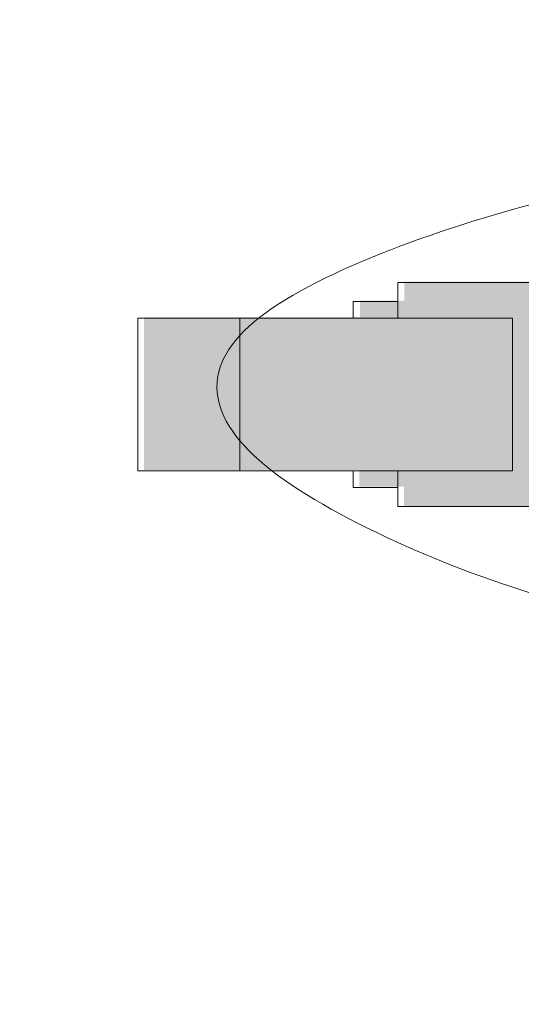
# Model space of a CAD drawing. Header units: inches. Extents: x -548 to 133, y -379 to 381.
# Tile 3 of 7: x -548 to -474, y -106 to 40. Entities that reach past the tile are written whole.
import ezdxf

# ---------------------------------------------------------------- set-up
doc = ezdxf.new("R2010")
doc.units = ezdxf.units.IN
doc.header["$LTSCALE"] = 48
doc.header["$MEASUREMENT"] = 0
doc.layers.add('None', color=7, linetype='Continuous', lineweight=5)

# ---------------------------------------------------------------- blocks, each defined once
blk = doc.blocks.new('Group')
at = {"layer": 'None', "linetype": 'Continuous', "lineweight": 0, "true_color": 0x404040, "transparency": 33554687}
h = blk.add_hatch(color=250, dxfattribs=at)
h.paths.add_polyline_path([(133.4671286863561, -105.4551965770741), (133.4671286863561, 74.07214717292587), (22.05377826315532, 74.07214717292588), (20.23061109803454, 74.03277377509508), (18.5924440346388, 73.71298325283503), (17.13927707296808, 73.11277560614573), (15.87111021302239, 72.23215083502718), (14.78794345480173, 71.07110893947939), (13.88977679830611, 69.62964991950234), (13.17661024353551, 67.90777377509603), (12.64844379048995, 65.9054805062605), (12.44438864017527, 66.30680575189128), (11.95334745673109, 67.26978035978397), (11.1753202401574, 68.79440432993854), (10.11030699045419, 70.88067766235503), (8.758307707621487, 73.52860035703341), (7.119322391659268, 76.73817241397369), (5.193351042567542, 80.50939383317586), (2.980393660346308, 84.84226461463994), (0.553611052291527, 89.57935705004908), (-2.013835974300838, 94.56324343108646), (-4.721947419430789, 99.7939237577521), (-7.570723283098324, 105.271398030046), (-10.56016356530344, 110.9956662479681), (-13.69026826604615, 116.9667284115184), (-16.96103738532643, 123.184584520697), (-20.37247092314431, 129.6492345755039), (-23.88798847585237, 136.2819647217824), (-27.47100963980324, 143.0040611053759), (-31.1215344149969, 149.8155237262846), (-34.83956280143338, 156.7163525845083), (-38.62509479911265, 163.7065476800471), (-42.47813040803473, 170.7861090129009), (-46.39866962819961, 177.9550365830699), (-50.38671245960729, 185.2133303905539), (-54.36909809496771, 192.4035627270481), (-58.27266572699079, 199.3683058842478), (-62.09741535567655, 206.107559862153), (-65.84334698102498, 212.6213246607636), (-69.5104606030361, 218.9096002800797), (-73.09875622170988, 224.9723867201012), (-76.60823383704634, 230.8096839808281), (-80.03889344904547, 236.4214920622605), (-82.05572955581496, 239.6891710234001), (-84.08336495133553, 242.9692090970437), (-86.12179963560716, 246.2616062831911), (-88.17103360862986, 249.5663625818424), (-90.23106687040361, 252.8834779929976), (-92.30189942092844, 256.2129525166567), (-94.38353126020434, 259.5547861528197), (-96.47596238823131, 262.9089789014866), (-98.5717519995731, 266.25517071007), (-100.6634592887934, 269.5730015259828), (-102.7510842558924, 272.8624713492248), (-104.8346269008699, 276.123580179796), (-106.914087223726, 279.3563280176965), (-108.9894652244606, 282.5607148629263), (-111.0607609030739, 285.7367407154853), (-113.1279742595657, 288.8844055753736), (-115.1873848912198, 291.9935294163), (-117.2352723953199, 295.0539322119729), (-119.2716367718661, 298.0656139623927), (-121.2964780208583, 301.028574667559), (-123.3097961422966, 303.9428143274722), (-125.311591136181, 306.808332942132), (-127.3018630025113, 309.6251305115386), (-129.2806117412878, 312.3932070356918), (-131.240396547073, 315.0922024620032), (-133.17377661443, 317.701756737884), (-135.0807519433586, 320.2218698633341), (-136.961322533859, 322.6525418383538), (-138.815488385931, 324.9937726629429), (-140.6432494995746, 327.2455623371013), (-142.44460587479, 329.4079108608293), (-144.219557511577, 331.4808182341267), (-144.8274735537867, 332.1845256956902), (-145.5145982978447, 332.9872717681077), (-146.280931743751, 333.8890564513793), (-147.1264738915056, 334.889879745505), (-148.0512247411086, 335.9897416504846), (-149.0551842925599, 337.1886421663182), (-150.1383525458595, 338.4865812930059), (-151.3007295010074, 339.8835590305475), (-152.5271934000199, 341.3440279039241), (-153.8026224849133, 342.8324404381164), (-155.1270167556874, 344.3487966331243), (-156.5003762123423, 345.893096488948), (-157.922700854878, 347.4653400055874), (-159.3939906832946, 349.0655271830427), (-160.914245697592, 350.6936580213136), (-162.4834658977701, 352.3497325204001), (-164.0940904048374, 354.0159769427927), (-165.7385583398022, 355.6746175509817), (-167.4168697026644, 357.3256543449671), (-169.129024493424, 358.9690873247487), (-170.8750227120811, 360.6049164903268), (-172.6548643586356, 362.2331418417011), (-174.4685494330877, 363.8537633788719), (-176.3160779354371, 365.4667811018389), (-178.1823281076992, 367.0366475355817), (-180.052178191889, 368.5278152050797), (-181.9256281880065, 369.9402841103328), (-183.8026780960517, 371.2740542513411), (-185.6833279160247, 372.5291256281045), (-187.5675776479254, 373.7054982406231), (-189.4554272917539, 374.8031720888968), (-191.3468768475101, 375.8221471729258), (-193.2123717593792, 376.7514875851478), (-195.0224795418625, 377.5801353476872), (-196.7772001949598, 378.3080904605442), (-198.4765337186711, 378.9353529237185), (-200.1204801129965, 379.4619227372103), (-201.7090393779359, 379.8877999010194), (-203.2422115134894, 380.2129844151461), (-204.7199965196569, 380.4374762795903), (-206.1455031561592, 380.5851556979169), (-207.5218401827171, 380.679902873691), (-208.8490075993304, 380.7217178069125), (-210.1270054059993, 380.7106004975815), (-211.3558336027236, 380.6465509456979), (-212.5354921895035, 380.5295691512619), (-213.6659811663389, 380.3596551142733), (-214.7473005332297, 380.1368088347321), (-215.781004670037, 379.8729704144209), (-216.7686479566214, 379.5800799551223), (-217.710230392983, 379.2581374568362), (-218.6057519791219, 378.9071429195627), (-219.4552127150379, 378.5270963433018), (-220.258612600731, 378.1179977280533), (-221.0159516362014, 377.6798470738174), (-221.7272298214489, 377.212644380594), (-222.395555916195, 376.7402698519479), (-223.0240386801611, 376.2866036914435), (-223.6126781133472, 375.8516458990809), (-224.1614742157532, 375.4353964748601), (-224.6704269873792, 375.037855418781), (-225.1395364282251, 374.6590227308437), (-225.568802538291, 374.2988984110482), (-225.9582253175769, 373.9574824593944), (-226.3413406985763, 373.5985303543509), (-226.7515625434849, 373.1857975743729), (-227.1888908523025, 372.7192841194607), (-227.6533256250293, 372.198989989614), (-228.1448668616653, 371.624915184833), (-228.6635145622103, 370.9970597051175), (-229.2092687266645, 370.3154235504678), (-229.7821293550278, 369.5800067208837), (-230.370434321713, 368.7871230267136), (-230.9625215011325, 367.9330862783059), (-231.5583908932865, 367.0178964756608), (-232.1580424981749, 366.0415536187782), (-232.7614763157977, 365.0040577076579), (-233.3686923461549, 363.9054087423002), (-233.9796905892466, 362.745606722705), (-234.5944710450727, 361.5246516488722), (-235.2072026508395, 360.2407004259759), (-235.8120543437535, 358.89190995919), (-236.4090261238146, 357.4782802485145), (-236.9981179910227, 355.9998112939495), (-237.5793299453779, 354.4565030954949), (-238.1526619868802, 352.8483556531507), (-238.7181141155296, 351.175368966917), (-239.2756863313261, 349.4375430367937), (-239.8137165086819, 347.6311916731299), (-240.3205425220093, 345.7526286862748), (-240.7961643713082, 343.8018540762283), (-241.2405820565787, 341.7788678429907), (-241.6537955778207, 339.6836699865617), (-242.0358049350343, 337.5162605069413), (-242.3866101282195, 335.2766394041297), (-242.7062111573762, 332.9648066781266), (-242.7813168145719, 332.3839947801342), (-242.8662567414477, 331.7259325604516), (-242.9610309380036, 330.9906200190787), (-243.0656394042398, 330.1780571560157), (-243.180082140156, 329.2882439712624), (-243.3043591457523, 328.3211804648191), (-243.4384704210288, 327.2768666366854), (-243.5824159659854, 326.1553024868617), (-243.7308878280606, 324.9647998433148), (-243.8785780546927, 323.713670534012), (-244.0254866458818, 322.4019145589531), (-244.1716136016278, 321.0295319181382), (-244.3169589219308, 319.5965226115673), (-244.4615226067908, 318.1028866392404), (-244.6053046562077, 316.5486240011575), (-244.7483050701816, 314.9337346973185), (-244.8878698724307, 313.2623746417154), (-245.0213450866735, 311.5386997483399), (-245.1487307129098, 309.762710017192), (-245.2700267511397, 307.9344054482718), (-245.3852332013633, 306.0537860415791), (-245.4943500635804, 304.120851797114), (-245.5973773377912, 302.1356027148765), (-245.6943150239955, 300.0980387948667), (-245.7798551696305, 298.0164718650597), (-245.8486898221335, 295.8992137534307), (-245.9008189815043, 293.7462644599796), (-245.9362426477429, 291.5576239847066), (-245.9549608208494, 289.3332923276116), (-245.9569735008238, 287.0732694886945), (-245.9422806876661, 284.7775554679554), (-245.9108823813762, 282.4461502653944), (-245.9968809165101, 275.2374914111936), (-248.8315570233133, 275.2374914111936), (-249.0946376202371, 275.2175955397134), (-249.3358854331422, 275.1579079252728), (-249.5553004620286, 275.0584285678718), (-249.7528827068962, 274.9191574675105), (-249.9286321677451, 274.7400946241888), (-250.0825488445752, 274.5212400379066), (-250.2146327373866, 274.2625937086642), (-250.3248838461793, 273.9641556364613), (-253.6868833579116, 252.9028153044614), (-255.9415627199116, 252.0508255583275), (-259.453545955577, 225.6988154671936), (-259.5088844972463, 210.5321488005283), (-258.4695575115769, 192.6441483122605), (-258.4695575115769, 164.9888138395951), (-262.9075457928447, 164.9694860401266), (-262.9075457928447, 160.6234777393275), (-265.2695453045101, 160.6234777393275), (-265.2695453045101, 156.3714839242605), (-323.6615537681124, 156.2768183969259), (-323.6635475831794, 159.1114945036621), (-369.3828672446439, 159.1114945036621), (-369.3828672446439, 156.2768183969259), (-377.7102191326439, 156.2768183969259), (-396.60820904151, 137.3788284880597), (-396.60820904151, 20.21348424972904), (-425.8995501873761, 20.21348424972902), (-425.8995501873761, 17.37881831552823), (-429.6788877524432, 17.37881831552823), (-429.6788877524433, 37.22147985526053), (-437.2382139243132, 37.22147985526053), (-437.2382139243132, 17.37881831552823), (-446.6869037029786, 17.37881831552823), (-446.6869037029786, 30.53481400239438), (-461.8049050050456, 30.53481400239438), (-466.5755348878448, 28.439487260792), (-471.7135557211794, 0.9381444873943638), (-491.2288958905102, 0.9381444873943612), (-491.2288958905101, -1.896521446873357), (-497.7835427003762, -1.896521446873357), (-497.7835427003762, -4.353186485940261), (-529.8368874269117, -4.353186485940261), (-529.8368874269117, -27.02985274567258), (-497.8995501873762, -27.02985274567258), (-497.8995501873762, -29.48718917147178), (-491.28553651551, -29.48718917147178), (-491.28553651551, -32.41652063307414), (-471.703545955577, -32.41652063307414), (-466.5755348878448, -59.91252283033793), (-461.8049050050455, -61.99118697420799), (-446.6869037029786, -61.99118697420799), (-446.7033793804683, -58.89071786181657), (-446.7151477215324, -56.20364463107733), (-446.7222087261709, -53.92996728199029), (-446.7245623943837, -52.06968581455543), (-446.7222087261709, -50.62280022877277), (-446.7151477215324, -49.58931052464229), (-446.7033793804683, -48.969216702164), (-446.6869037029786, -48.76251876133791), (-437.2382139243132, -48.76251876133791), (-437.2382139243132, -68.60519047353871), (-429.6788877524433, -68.60519047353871), (-429.6788877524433, -48.76251876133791), (-425.8995501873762, -48.76251876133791), (-425.8995501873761, -51.5971846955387), (-396.660210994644, -51.5971846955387), (-396.6639087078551, -51.87279943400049), (-396.6836688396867, -52.13064340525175), (-396.7194913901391, -52.37071660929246), (-396.771376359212, -52.59301904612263), (-396.8393237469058, -52.79755071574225), (-396.9233335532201, -52.98431161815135), (-397.0234057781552, -53.15330175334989), (-397.139540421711, -53.3045211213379), (-397.2009444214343, -53.37378687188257), (-397.292154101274, -53.47508349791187), (-397.4131694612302, -53.60841099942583), (-397.563990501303, -53.77376937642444), (-397.744617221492, -53.97115862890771), (-397.9550496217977, -54.20057875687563), (-398.1952877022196, -54.46202976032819), (-398.4653314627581, -54.75551163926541), (-398.7626203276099, -55.07271907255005), (-399.084593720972, -55.40534673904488), (-399.4312516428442, -55.75339463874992), (-399.8025940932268, -56.11686277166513), (-400.1986210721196, -56.49575113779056), (-400.6193325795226, -56.89005973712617), (-401.0647286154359, -57.29978856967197), (-401.5348091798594, -57.72493763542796), (-402.0282939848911, -58.16135427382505), (-402.5439027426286, -58.60488582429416), (-403.081635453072, -59.05553228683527), (-403.6414921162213, -59.51329366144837), (-404.2234727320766, -59.97816994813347), (-404.8275773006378, -60.45016114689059), (-405.4538058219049, -60.9292672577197), (-406.1021582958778, -61.41548828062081), (-406.7700741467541, -61.90051889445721), (-407.4549927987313, -62.3760537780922), (-408.1569142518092, -62.84209293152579), (-408.875838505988, -63.29863635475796), (-409.6117655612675, -63.74568404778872), (-410.3646954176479, -64.18323601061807), (-411.134628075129, -64.61129224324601), (-411.9215635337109, -65.02985274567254), (-412.2380172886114, -65.20405236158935), (-412.5408789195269, -65.39015104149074), (-412.8301484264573, -65.5881487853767), (-413.1058258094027, -65.79804559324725), (-413.367911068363, -66.01984146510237), (-413.6164042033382, -66.25353640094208), (-413.8513052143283, -66.49913040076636), (-414.0726141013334, -66.75662346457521), (-414.2817716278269, -67.02148565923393), (-414.4802185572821, -67.28918705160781), (-414.667954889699, -67.55972764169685), (-414.8449806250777, -67.83310742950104), (-415.0112957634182, -68.10932641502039), (-415.1669003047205, -68.38838459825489), (-415.3117942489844, -68.67028197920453), (-415.4459775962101, -68.95501855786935), (-415.5701707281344, -69.24032936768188), (-415.6850940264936, -69.52394944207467), (-415.7907474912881, -69.80587878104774), (-415.8871311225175, -70.08611738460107), (-415.9742449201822, -70.36466525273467), (-416.0520888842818, -70.64152238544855), (-416.1206630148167, -70.9166887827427), (-416.1799673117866, -71.19016444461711), (-416.231442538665, -71.45741943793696), (-416.2765294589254, -71.71392382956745), (-416.3152280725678, -71.95967761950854), (-416.3475383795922, -72.19468080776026), (-416.3734603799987, -72.41893339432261), (-416.3929940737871, -72.63243537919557), (-416.4061394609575, -72.83518676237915), (-416.41289654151, -73.02718754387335), (-416.4217720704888, -73.71834281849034), (-416.4293963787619, -74.79647783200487), (-416.435769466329, -76.26159258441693), (-416.4408913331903, -78.11368707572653), (-416.4447619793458, -80.35276130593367), (-416.4473814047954, -82.97881527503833), (-416.4487496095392, -85.99184898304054), (-416.4488665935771, -89.39186242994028), (-390.6955706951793, -89.39186242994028), (-390.6955706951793, -137.0145227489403), (-380.1788877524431, -147.5971846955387), (-384.3248838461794, -147.5971846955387), (-384.3248838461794, -154.2111983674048), (-383.3142230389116, -154.2111983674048), (-383.3142230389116, -161.8871830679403), (-383.2699038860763, -162.3329015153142), (-383.2032712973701, -162.7663906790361), (-383.1143252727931, -163.1876505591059), (-383.0030658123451, -163.5966811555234), (-382.8694929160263, -163.9934824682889), (-382.7136065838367, -164.3780544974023), (-382.5354068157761, -164.7503972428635), (-382.3348936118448, -165.1105107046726), (-382.4498272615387, -165.3377646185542), (-382.6163038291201, -165.6505179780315), (-382.834323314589, -166.0487707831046), (-383.1038857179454, -166.5325230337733), (-383.4249910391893, -167.1017747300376), (-383.7976392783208, -167.7565258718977), (-384.2218304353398, -168.4967764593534), (-384.6975645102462, -169.3225264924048), (-380.1942279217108, -171.9225224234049), (-382.5135638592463, -175.4938521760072), (-384.2389056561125, -174.5745203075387), (-389.4015440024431, -183.5171879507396), (-388.1822243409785, -184.2211877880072), (-479.1095518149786, -324.2165084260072), (-479.482991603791, -324.7243965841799), (-479.8066394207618, -325.3103881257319), (-480.0804952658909, -325.9744830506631), (-480.3045591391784, -326.7166813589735), (-480.4788310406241, -327.5369830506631), (-480.6033109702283, -328.4353881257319), (-480.6779989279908, -329.4118965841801), (-480.7028949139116, -330.4665084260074), (-480.7028949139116, -347.1831832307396), (-496.2615700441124, -373.8951786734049), (-494.6588682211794, -374.8985152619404), (-496.2615700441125, -377.6745162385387), (-494.6248919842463, -378.6198694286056), (-480.7028949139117, -354.5058557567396), (-480.6822243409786, -361.1711796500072), (-480.6691857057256, -362.3561625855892), (-480.5270628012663, -363.4817697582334), (-480.2558556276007, -364.5480011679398), (-479.855564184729, -365.5548568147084), (-479.326188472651, -366.5023366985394), (-478.6677284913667, -367.3904408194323), (-477.8801842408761, -368.2191691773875), (-476.9635557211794, -368.9885217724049), (-475.9682675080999, -369.6758774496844), (-474.9453952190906, -370.2589405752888), (-473.8949388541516, -370.7377111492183), (-472.8168984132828, -371.1121891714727), (-471.7112738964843, -371.382374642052), (-470.578065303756, -371.5482675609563), (-469.417272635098, -371.6098679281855), (-468.22889589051, -371.5671757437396), (-12.0415586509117, -371.5671757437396), (-10.93793367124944, -371.5859370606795), (-9.85405865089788, -371.4868865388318), (-8.78993358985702, -371.2700241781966), (-7.74555848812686, -370.9353499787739), (-6.7209333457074, -370.4828639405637), (-5.716058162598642, -369.9125660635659), (-4.730932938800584, -369.2244563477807), (-3.765557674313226, -368.418534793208), (-2.881640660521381, -367.5085482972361), (-2.140890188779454, -366.5079385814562), (-1.543306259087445, -365.4167056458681), (-1.088888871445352, -364.234849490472), (-0.7776380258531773, -362.9623701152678), (-0.6095537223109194, -361.5992675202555), (-0.5846359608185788, -360.145541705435), (-0.7028847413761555, -358.6011926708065), (-0.7028847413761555, -354.5058557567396), (13.21978371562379, -378.6198694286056), (14.85578021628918, -377.6745162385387), (13.25310891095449, -374.8985152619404), (14.88711159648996, -373.9478316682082), (-0.7028847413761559, -347.063839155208), (-0.7028847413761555, -329.2418583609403), (-0.7048230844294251, -328.640000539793), (-0.7556362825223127, -328.0424348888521), (-0.8553243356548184, -327.4491614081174), (-1.003887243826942, -326.8601800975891), (-1.201325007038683, -326.2754909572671), (-1.447637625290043, -325.6950939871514), (-1.74282509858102, -325.1189891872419), (-2.086887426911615, -324.5471765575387), (-3.833335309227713, -321.8562716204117), (-8.335679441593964, -314.9225542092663), (-15.59391982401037, -303.7460243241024), (-25.60805645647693, -288.3266819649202), (-38.37808933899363, -268.6645271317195), (-53.9040184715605, -244.7595598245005), (-72.1858438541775, -216.6117800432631), (-93.22356548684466, -184.2211877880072), (-92.003554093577, -183.5171879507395), (-97.20022971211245, -174.6438562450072), (-98.89155458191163, -175.4938521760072), (-101.2115619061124, -171.9225224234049), (-96.70822531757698, -169.3225264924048), (-99.10422141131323, -165.0445113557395), (-98.86672312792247, -164.7185661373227), (-98.66089128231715, -164.357724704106), (-98.48672587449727, -163.9619870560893), (-98.3442269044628, -163.5313531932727), (-98.23339437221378, -163.0658231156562), (-98.1542282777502, -162.5653968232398), (-98.10672862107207, -162.0300743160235), (-98.09089540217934, -161.4598555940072), (-98.09089540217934, -154.2111983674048), (-97.080885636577, -154.2111983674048), (-97.080885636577, -147.679846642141), (-101.1842181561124, -147.6798466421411), (-90.71021913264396, -137.0145227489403), (-90.71021913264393, -89.39186242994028), (-64.95689271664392, -89.39186242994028), (-64.97222271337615, -72.92584883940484), (-64.97825486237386, -71.81229769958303), (-65.14334939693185, -70.73430907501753), (-65.4675063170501, -69.69188296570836), (-65.95072562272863, -68.6850193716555), (-66.59300731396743, -67.71371829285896), (-67.39435139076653, -66.77797972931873), (-68.35475785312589, -65.87780368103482), (-69.47422670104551, -65.01319014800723), (-69.91905068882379, -64.70202684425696), (-70.3542745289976, -64.40366304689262), (-70.77989822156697, -64.11809875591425), (-71.19592176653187, -63.84533397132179), (-71.60234516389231, -63.58536869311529), (-71.99916841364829, -63.33820292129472), (-72.38639151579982, -63.10383665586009), (-72.7640144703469, -62.8822698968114), (-73.13837578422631, -62.66382035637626), (-73.51581396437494, -62.43880574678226), (-73.89632901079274, -62.2072260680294), (-74.27992092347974, -61.9690813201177), (-74.66658970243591, -61.72437150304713), (-75.0563353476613, -61.47309661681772), (-75.44915785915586, -61.21525666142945), (-75.84505723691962, -60.95085163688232), (-76.24720273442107, -60.67504039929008), (-76.65876360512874, -60.38298180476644), (-77.07973984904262, -60.07467585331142), (-77.51013146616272, -59.75012254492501), (-77.94993845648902, -59.4093218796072), (-78.39916082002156, -59.052273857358), (-78.8577985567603, -58.67897847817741), (-79.32585166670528, -58.28943574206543), (-79.80965865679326, -57.87396336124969), (-80.31555803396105, -57.42287904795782), (-80.84354979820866, -56.93618280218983), (-81.39363394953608, -56.41387462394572), (-81.96581048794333, -55.85595451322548), (-82.56007941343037, -55.26242247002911), (-83.17644072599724, -54.63327849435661), (-83.81489442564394, -53.96852258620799), (-83.84581311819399, -53.92864908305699), (-83.87819398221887, -53.88665384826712), (-83.91203701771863, -53.84253688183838), (-83.94734222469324, -53.79629818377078), (-83.98410960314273, -53.74793775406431), (-84.02233915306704, -53.69745559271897), (-84.06203087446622, -53.64485169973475), (-84.10318476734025, -53.59012607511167), (-84.14484252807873, -53.53322272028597), (-84.18604585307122, -53.47408563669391), (-84.22679474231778, -53.4127148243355), (-84.26708919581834, -53.34911028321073), (-84.30692921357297, -53.2832720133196), (-84.34631479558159, -53.21520001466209), (-84.38524594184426, -53.14489428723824), (-84.42372265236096, -53.07235483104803), (-84.4612657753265, -52.99755364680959), (-84.49739615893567, -52.92046273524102), (-84.53211380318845, -52.84108209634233), (-84.56541870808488, -52.75941173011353), (-84.5973108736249, -52.67545163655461), (-84.62779029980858, -52.58920181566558), (-84.65685698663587, -52.50066226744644), (-84.68451093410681, -52.40983299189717), (-84.70979383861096, -52.31665799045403), (-84.73174739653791, -52.22108126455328), (-84.75037160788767, -52.12310281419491), (-84.76566647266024, -52.02272263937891), (-84.77763199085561, -51.91994074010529), (-84.78626816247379, -51.81475711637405), (-84.79157498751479, -51.70717176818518), (-84.79355246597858, -51.5971846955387), (-47.94689312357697, -51.5971846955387), (-47.94689312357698, -48.76251876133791), (-34.71822491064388, -48.76251876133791), (-34.71822491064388, -44.03851973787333), (-23.79688905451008, -44.03851973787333), (-23.79688905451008, -37.4238550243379), (12.52244688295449, -37.4238550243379), (12.52244688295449, -96.00585575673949), (12.56933141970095, -97.01705189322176), (12.70165373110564, -97.97797794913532), (12.91941381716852, -98.88863392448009), (13.22261167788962, -99.74901981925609), (13.61124731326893, -100.5591356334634), (14.08532072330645, -101.3189813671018), (14.64483190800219, -102.0285570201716), (15.28978086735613, -102.6878625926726), (15.54648121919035, -102.9193659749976), (15.80095727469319, -103.1383779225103), (16.05320903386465, -103.3448984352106), (16.30323649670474, -103.5389275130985), (16.55103966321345, -103.7204651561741), (16.79661853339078, -103.8895113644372), (17.03997310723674, -104.0460661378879), (17.28110338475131, -104.1901294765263), (17.52016237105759, -104.3237260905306), (17.75730307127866, -104.4488806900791), (17.99252548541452, -104.5655932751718), (18.22582961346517, -104.6738638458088), (18.4572154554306, -104.77369240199), (18.68668301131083, -104.8650789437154), (18.91423228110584, -104.948023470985), (19.13986326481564, -105.0225259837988), (19.36365246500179, -105.0895988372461), (19.58567638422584, -105.1502543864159), (19.80593502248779, -105.2044926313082), (20.02442837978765, -105.2523135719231), (20.24115645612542, -105.2937172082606), (20.45611925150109, -105.3287035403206), (20.66931676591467, -105.3572725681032), (20.88074899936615, -105.3794242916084), (21.09056895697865, -105.3971834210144), (21.2989296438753, -105.4125746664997), (21.50583106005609, -105.4255980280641), (21.71127320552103, -105.4362535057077), (21.91525608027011, -105.4445410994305), (22.11777968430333, -105.4504608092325), (22.31884401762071, -105.4540126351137), (22.51844908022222, -105.4551965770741)])
h.paths.add_polyline_path([(-13.84437923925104, 91.12695076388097), (-13.03889081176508, 89.49011757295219), (-11.55308959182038, 86.51995104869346), (-9.386975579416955, 82.21645119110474), (-6.540548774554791, 76.57961800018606), (-3.013809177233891, 69.6094514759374), (1.193243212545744, 61.3059516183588), (6.080608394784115, 51.66911842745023), (11.64828636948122, 40.69895190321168), (11.64828636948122, 5.919614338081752), (-24.63171240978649, 5.919614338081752), (-24.63171240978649, 12.45028450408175), (-35.59238542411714, 12.45028450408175), (-35.59238542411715, 17.25761686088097), (-48.82105363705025, 17.25761686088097), (-48.82105363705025, 20.09228279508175), (-85.67104956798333, 20.09228279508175), (-85.67104956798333, 137.2576270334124), (-104.5690598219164, 156.1556169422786), (-119.6870611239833, 156.1556169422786), (-119.6870611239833, 179.399615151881), (-148.0337204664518, 179.399615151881), (-148.0337204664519, 156.2502824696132), (-217.0097133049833, 156.2502824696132), (-217.0097133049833, 160.5022762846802), (-219.343046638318, 160.5022762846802), (-219.343046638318, 164.8482845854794), (-223.0603724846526, 164.8482845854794), (-223.0603724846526, 192.6469499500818), (-222.0210454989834, 210.410947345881), (-222.0763840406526, 225.5776140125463), (-225.5023890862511, 251.9296241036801), (-227.843046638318, 252.7816138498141), (-231.2050461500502, 273.8429541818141), (-231.2951073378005, 274.1314428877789), (-231.4076269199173, 274.3822442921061), (-231.5426048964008, 274.5953583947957), (-231.700041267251, 274.7707851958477), (-231.8799360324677, 274.9085246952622), (-232.0822891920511, 275.0085768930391), (-232.3071007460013, 275.0709417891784), (-232.554370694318, 275.0956193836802), (-232.6498968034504, 275.0977379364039), (-232.7425969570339, 275.0997181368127), (-232.8324711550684, 275.1015599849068), (-232.9195193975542, 275.1032634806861), (-233.003741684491, 275.1048286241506), (-233.0851380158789, 275.1062554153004), (-233.1637083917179, 275.1075438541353), (-233.239452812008, 275.1086939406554), (-233.3140946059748, 275.1097336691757), (-233.3893571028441, 275.110691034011), (-233.4652403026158, 275.1115660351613), (-233.5417442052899, 275.1123586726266), (-233.6188688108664, 275.1130689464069), (-233.6966141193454, 275.1136968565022), (-233.7749801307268, 275.1142424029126), (-233.8539668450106, 275.1147055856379), (-233.9344359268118, 275.1151004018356), (-234.0172490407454, 275.1154408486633), (-234.1024061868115, 275.1157269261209), (-234.18990736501, 275.1159586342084), (-234.279752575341, 275.1161359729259), (-234.3719418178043, 275.1162589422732), (-234.4664750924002, 275.1163275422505), (-234.5633523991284, 275.1163417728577), (-234.6642970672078, 275.1163296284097), (-234.7710324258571, 275.1163191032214), (-234.8835584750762, 275.116310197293), (-235.0018752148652, 275.1163029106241), (-235.125982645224, 275.1162972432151), (-235.2558807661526, 275.1162931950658), (-235.3915695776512, 275.1162907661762), (-235.5330490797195, 275.1162899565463), (-235.5330490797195, 282.3249488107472), (-235.496536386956, 285.7573752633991), (-235.4236702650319, 289.3996558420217), (-235.3144507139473, 293.2517905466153), (-235.1688777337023, 297.3137793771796), (-234.9869513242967, 301.5856223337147), (-234.7686714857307, 306.0673194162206), (-234.5140382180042, 310.7588706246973), (-234.2230515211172, 315.6602759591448), (-234.0964874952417, 317.5335285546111), (-233.9485459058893, 319.3985370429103), (-233.7792267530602, 321.2553014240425), (-233.5885300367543, 323.1038216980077), (-233.3764557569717, 324.9440978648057), (-233.1430039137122, 326.7761299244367), (-232.8881745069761, 328.5999178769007), (-232.611967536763, 330.4154617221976), (-232.3161980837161, 332.2124919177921), (-232.0026812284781, 333.9807389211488), (-231.6714169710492, 335.7202027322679), (-231.3224053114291, 337.4308833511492), (-230.955646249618, 339.1127807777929), (-230.5711397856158, 340.7658950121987), (-230.1688859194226, 342.3902260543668), (-229.7488846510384, 343.9857739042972), (-229.3120435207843, 345.5474037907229), (-228.8592700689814, 347.0699809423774), (-228.3905642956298, 348.5535053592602), (-227.9059262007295, 349.9979770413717), (-227.4053557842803, 351.4033959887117), (-226.8888530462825, 352.7697622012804), (-226.3564179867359, 354.0970756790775), (-225.8080506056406, 355.3853364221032), (-225.2455659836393, 356.6242748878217), (-224.6707792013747, 357.8036215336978), (-224.0836902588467, 358.923376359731), (-223.4842991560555, 359.9835393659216), (-222.8726058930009, 360.9841105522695), (-222.2486104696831, 361.9250899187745), (-221.6123128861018, 362.806477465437), (-220.9637131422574, 363.6282731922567), (-220.3061884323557, 364.3901937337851), (-219.6431159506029, 365.0919557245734), (-218.9744956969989, 365.7335591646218), (-218.3003276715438, 366.3150040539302), (-217.6206118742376, 366.8362903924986), (-216.9353483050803, 367.2974181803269), (-216.2445369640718, 367.6983874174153), (-215.5481778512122, 368.0391981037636), (-214.8490580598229, 368.3308378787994), (-214.1499646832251, 368.5842943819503), (-213.4508977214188, 368.7995676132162), (-212.7518571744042, 368.9766575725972), (-212.0528430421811, 369.1155642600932), (-211.3538553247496, 369.2162876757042), (-210.6548940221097, 369.2788278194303), (-209.9559591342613, 369.3031846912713), (-209.2584442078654, 369.2948521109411), (-208.5637427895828, 369.2593238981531), (-207.8718548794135, 369.1966000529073), (-207.1827804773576, 369.1066805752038), (-206.4965195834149, 368.9895654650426), (-205.8130721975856, 368.8452547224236), (-205.1324383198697, 368.6737483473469), (-204.454617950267, 368.4750463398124), (-203.7823981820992, 368.2601363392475), (-203.1185661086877, 368.0400059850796), (-202.4631217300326, 367.8146552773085), (-201.8160650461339, 367.5840842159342), (-201.1773960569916, 367.3482928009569), (-200.5471147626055, 367.1072810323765), (-199.9252211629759, 366.8610489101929), (-199.3117152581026, 366.6095964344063), (-198.676104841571, 366.3290305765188), (-197.9878977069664, 365.9954583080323), (-197.2470938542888, 365.6088796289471), (-196.4536932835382, 365.169294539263), (-195.6076959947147, 364.6767030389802), (-194.7091019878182, 364.1311051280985), (-193.7579112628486, 363.532500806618), (-192.7541238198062, 362.8808900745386), (-191.705335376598, 362.1746192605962), (-190.6191416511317, 361.4120346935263), (-189.495542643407, 360.5931363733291), (-188.3345383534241, 359.7179243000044), (-187.1361287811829, 358.7863984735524), (-185.9003139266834, 357.798558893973), (-184.6270937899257, 356.7544055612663), (-183.3164683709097, 355.653938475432), (-181.9722355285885, 354.4963308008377), (-180.598193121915, 353.2807557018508), (-179.1943411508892, 352.0072131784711), (-177.7606796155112, 350.6757032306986), (-176.2972085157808, 349.2862258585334), (-174.8039278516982, 347.8387810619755), (-173.2808376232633, 346.3333688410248), (-171.7279378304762, 344.7699891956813), (-170.1528241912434, 343.1469884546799), (-168.5630924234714, 341.462712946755), (-166.9587425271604, 339.7171626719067), (-165.3397745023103, 337.910337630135), (-163.7061883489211, 336.0422378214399), (-162.0579840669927, 334.1128632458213), (-160.3951616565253, 332.1222139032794), (-158.7177211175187, 330.0702897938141), (-158.2412913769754, 329.4819977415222), (-157.6358775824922, 328.7357487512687), (-156.9014797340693, 327.8315428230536), (-156.0380978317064, 326.7693799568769), (-155.0457318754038, 325.5492601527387), (-153.9243818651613, 324.171183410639), (-152.6740478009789, 322.6351497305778), (-151.2947296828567, 320.9411591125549), (-149.8030453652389, 319.0895708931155), (-148.2156127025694, 317.0807444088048), (-146.5324316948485, 314.9146796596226), (-144.753502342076, 312.591376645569), (-142.8788246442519, 310.1108353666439), (-140.9083986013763, 307.4730558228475), (-138.8422242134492, 304.6780380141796), (-136.6803014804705, 301.7257819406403), (-134.430939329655, 298.6164672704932), (-132.1024466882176, 295.3502736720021), (-129.6948235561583, 291.9272011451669), (-127.2080699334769, 288.3472496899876), (-124.6421858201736, 284.6104193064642), (-121.9971712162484, 280.7167099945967), (-119.2730261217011, 276.6661217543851), (-116.4697505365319, 272.4586545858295), (-113.6039623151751, 268.0946678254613), (-110.6922793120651, 263.574520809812), (-107.7347015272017, 258.8982135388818), (-104.7312289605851, 254.0657460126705), (-101.6818616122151, 249.0771182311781), (-98.58659948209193, 243.9323301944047), (-95.44544257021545, 238.6313819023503), (-92.25839087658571, 233.1742733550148), (-91.5578311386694, 231.9669855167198), (-90.63615223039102, 230.3801218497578), (-89.49335415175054, 228.4136823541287), (-88.12943690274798, 226.0676670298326), (-86.54440048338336, 223.3420758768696), (-84.73824489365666, 220.2369088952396), (-82.71097013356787, 216.7521660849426), (-80.462576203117, 212.8878474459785), (-78.06295764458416, 208.7544419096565), (-75.58200900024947, 204.4624384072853), (-73.0197302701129, 200.011836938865), (-70.37612145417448, 195.4026375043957), (-67.6511825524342, 190.6348401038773), (-64.84491356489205, 185.7084447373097), (-61.95731449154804, 180.6234514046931), (-58.98838533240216, 175.3798601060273), (-55.9730733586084, 170.0329153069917), (-52.94632584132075, 164.6378614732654), (-49.90814278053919, 159.1946986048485), (-46.85852417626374, 153.7034267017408), (-43.79747002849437, 148.1640457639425), (-40.72498033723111, 142.5765557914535), (-37.64105510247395, 136.9409567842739), (-34.54569432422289, 131.2572487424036), (-31.50879254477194, 125.6359205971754), (-28.60024430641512, 120.1874612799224), (-25.82004960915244, 114.9118707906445), (-23.1682084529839, 109.8091491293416), (-20.64472083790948, 104.8792962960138), (-18.2495867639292, 100.1223122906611), (-15.98280623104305, 95.53819711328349)])
at = {"layer": 'None', "color": 7, "linetype": 'Continuous', "lineweight": 5, "transparency": 33554687}
for p, q in [((-458.1466456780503, 0.8172787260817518), (-492.161985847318, 0.8172787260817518)), ((-492.161985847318, -2.017387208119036), (-498.7773422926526, -2.017387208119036)), ((-530.7139878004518, -27.1513898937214), (-530.7139878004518, -4.474052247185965)), ((-515.5953354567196, -4.474052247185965), (-530.7139878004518, -4.474052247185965)), ((-515.5953354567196, -27.1513898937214), (-515.5953354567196, -4.474052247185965)), ((-475.1553126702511, -4.474052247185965), (-515.5953354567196, -4.474052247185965)), ((-475.1553126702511, -15.81271598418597), (-475.1553126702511, -4.474052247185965)), ((-475.1553126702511, -27.1513898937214), (-475.1553126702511, -15.81271598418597)), ((-515.5953354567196, -27.1513898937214), (-530.7139878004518, -27.1513898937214)), ((-475.1553126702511, -27.1513898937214), (-515.5953354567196, -27.1513898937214)), ((-498.7773422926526, -29.6080549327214), (-492.161985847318, -29.6080549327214)), ((-492.161985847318, -32.44272086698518), (-458.1466456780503, -32.44272086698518))]:
    blk.add_line(p, q, dxfattribs=at)
at = {"layer": 'None', "color": 7, "linetype": 'Continuous', "lineweight": 5, "transparency": 33554687, "flags": 128}
for points in [[(-492.161985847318, -4.474052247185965), (-492.161985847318, -2.206718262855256), (-492.161985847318, -0.5260542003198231), (-492.161985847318, 0.4966101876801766), (-492.161985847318, 0.8172787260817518)], [(-498.7773422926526, -4.474052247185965), (-498.7773422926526, -3.38338452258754), (-498.7773422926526, -2.363385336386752), (-498.7773422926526, -2.017387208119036)], [(-498.7773422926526, -29.6080549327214), (-498.7773422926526, -29.26205680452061), (-498.7773422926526, -28.24205761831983), (-498.7773422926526, -27.1513898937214)], [(-492.161985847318, -32.44272086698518), (-492.161985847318, -32.12205232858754), (-492.161985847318, -31.10004915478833), (-492.161985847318, -29.41805249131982), (-492.161985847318, -27.1513898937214)]]:
    blk.add_lwpolyline(points, dxfattribs=at)
at = {"layer": 'None', "color": 7, "linetype": 'Continuous', "lineweight": 5, "transparency": 33554687}
blk.add_open_spline([(133.4671286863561, -105.4551965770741), (133.4671286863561, -15.69152470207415), (133.4671286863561, 74.07214717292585), (77.76045347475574, 74.07214717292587), (22.05377826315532, 74.07214717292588), (14.39110939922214, 74.47548783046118), (12.64844379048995, 65.9054805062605), (12.40619525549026, 66.38748276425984), (-6.445407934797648, 103.29704646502), (-34.29953391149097, 156.0014226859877), (-66.47389100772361, 214.42523809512), (-80.03889344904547, 236.4214920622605), (-88.08463929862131, 249.4674896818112), (-104.8672854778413, 276.3504681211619), (-121.38866304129, 301.4183430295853), (-137.1725604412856, 323.3680710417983), (-144.219557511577, 331.4808182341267), (-146.492804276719, 334.0975708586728), (-156.1086547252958, 345.6695472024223), (-168.8582770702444, 359.0299178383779), (-183.7738788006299, 371.9036443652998), (-191.3468768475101, 375.8221471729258), (-198.9196307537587, 379.7408941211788), (-210.5203622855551, 381.1340584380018), (-218.9742387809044, 379.1395592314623), (-224.4802208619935, 375.2857295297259), (-225.9582253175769, 373.9574824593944), (-227.4364739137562, 372.629235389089), (-232.1277847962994, 366.5307780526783), (-237.0611572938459, 356.518525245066), (-241.4902153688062, 342.3565608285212), (-242.7062111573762, 332.9648066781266), (-242.9869652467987, 330.7960597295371), (-244.1778666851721, 321.5145452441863), (-245.318743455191, 308.3529241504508), (-246.0698865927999, 291.8431534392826), (-245.9108823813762, 282.4461502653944), (-245.9538816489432, 278.8418208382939), (-245.9968809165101, 275.2374914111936), (-247.4142189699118, 275.2374914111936), (-249.927544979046, 275.2374914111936), (-250.3248838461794, 273.9641556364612), (-252.0058836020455, 263.4334854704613), (-253.6868833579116, 252.9028153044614), (-254.8142230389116, 252.4768204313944), (-255.9415627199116, 252.0508255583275), (-257.6975543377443, 238.8748205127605), (-259.453545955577, 225.6988154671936), (-259.4812152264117, 218.1154821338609), (-259.5088844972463, 210.5321488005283), (-258.9892210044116, 201.5881485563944), (-258.4695575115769, 192.6441483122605), (-258.4695575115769, 178.8164810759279), (-258.4695575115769, 164.9888138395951), (-260.6885516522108, 164.9791499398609), (-262.9075457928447, 164.9694860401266), (-262.9075457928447, 162.7964818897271), (-262.9075457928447, 160.6234777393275), (-264.0885455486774, 160.6234777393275), (-265.2695453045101, 160.6234777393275), (-265.2695453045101, 158.497480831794), (-265.2695453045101, 156.3714839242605), (-294.4655495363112, 156.3241511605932), (-323.6615537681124, 156.2768183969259), (-323.6625506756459, 157.694156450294), (-323.6635475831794, 159.1114945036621), (-346.5232074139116, 159.1114945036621), (-369.3828672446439, 159.1114945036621), (-369.3828672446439, 157.694156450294), (-369.3828672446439, 156.2768183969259), (-373.5465431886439, 156.2768183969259), (-377.7102191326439, 156.2768183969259), (-387.1592140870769, 146.8278234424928), (-396.60820904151, 137.3788284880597), (-396.60820904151, 78.79615636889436), (-396.60820904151, 20.21348424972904), (-411.253879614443, 20.21348424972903), (-425.8995501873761, 20.21348424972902), (-425.8995501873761, 18.79615128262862), (-425.8995501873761, 17.37881831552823), (-427.7892189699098, 17.37881831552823), (-429.6788877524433, 17.37881831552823), (-429.6788877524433, 27.30014908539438), (-429.6788877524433, 37.22147985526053), (-433.4585508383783, 37.22147985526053), (-437.2382139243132, 37.22147985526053), (-437.2382139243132, 27.30014908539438), (-437.2382139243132, 17.37881831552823), (-441.9625588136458, 17.37881831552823), (-446.6869037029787, 17.37881831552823), (-446.6869037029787, 23.9568161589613), (-446.6869037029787, 30.53481400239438), (-454.2459043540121, 30.53481400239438), (-461.8049050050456, 30.53481400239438), (-464.1902199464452, 29.4871506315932), (-466.5755348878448, 28.439487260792), (-469.1445453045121, 14.68881587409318), (-471.7135557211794, 0.9381444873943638), (-481.4712258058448, 0.9381444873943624), (-491.2288958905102, 0.9381444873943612), (-491.2288958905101, -0.479188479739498), (-491.2288958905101, -1.896521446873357), (-494.5062192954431, -1.896521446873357), (-497.7835427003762, -1.896521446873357), (-497.7835427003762, -3.124853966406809), (-497.7835427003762, -4.353186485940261), (-513.8102150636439, -4.353186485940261), (-529.8368874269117, -4.353186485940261), (-529.8368874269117, -15.69151961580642), (-529.8368874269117, -27.02985274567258), (-513.8682188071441, -27.02985274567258), (-497.8995501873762, -27.02985274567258), (-497.8995501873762, -28.25852095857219), (-497.8995501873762, -29.48718917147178), (-494.5925433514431, -29.48718917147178), (-491.28553651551, -29.48718917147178), (-491.28553651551, -30.95185490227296), (-491.28553651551, -32.41652063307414), (-481.4945412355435, -32.41652063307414), (-471.703545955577, -32.41652063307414), (-469.1395404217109, -46.16452173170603), (-466.5755348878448, -59.91252283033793), (-464.1902199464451, -60.95185490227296), (-461.8049050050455, -61.99118697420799), (-454.2459043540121, -61.99118697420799), (-446.6869037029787, -61.99118697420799), (-446.7622210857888, -48.76251876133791), (-441.9625588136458, -48.76251876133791), (-437.2382139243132, -48.76251876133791), (-437.2382139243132, -58.68385461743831), (-437.2382139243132, -68.60519047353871), (-433.4585508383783, -68.60519047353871), (-429.6788877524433, -68.60519047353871), (-429.6788877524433, -58.68385461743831), (-429.6788877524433, -48.76251876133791), (-427.7892189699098, -48.76251876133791), (-425.8995501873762, -48.76251876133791), (-425.8995501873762, -50.1798517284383), (-425.8995501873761, -51.5971846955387), (-411.2798805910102, -51.5971846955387), (-396.660210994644, -51.5971846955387), (-396.6428770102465, -52.73518518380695), (-397.139540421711, -53.3045211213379), (-397.3255450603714, -53.51752237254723), (-399.6051178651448, -55.99350090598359), (-403.4645004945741, -59.45637436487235), (-408.7398160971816, -63.37460219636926), (-411.9215635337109, -65.02985274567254), (-413.2145628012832, -65.70285308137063), (-414.9306654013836, -67.8103938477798), (-415.9612897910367, -70.09964326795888), (-416.3986448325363, -72.28068562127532), (-416.4509010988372, -75.01784916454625), (-416.448866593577, -89.39186242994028), (-403.5722186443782, -89.39186242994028), (-390.6955706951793, -89.39186242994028), (-390.6955706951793, -113.2031925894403), (-390.6955706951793, -137.0145227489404), (-385.4372292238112, -142.3058537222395), (-380.1788877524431, -147.5971846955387), (-382.2518857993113, -147.5971846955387), (-384.3248838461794, -147.5971846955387), (-384.3248838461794, -150.9041915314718), (-384.3248838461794, -154.2111983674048), (-383.8195534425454, -154.2111983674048), (-383.3142230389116, -154.2111983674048), (-383.3142230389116, -158.0491907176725), (-383.3142230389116, -161.8871830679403), (-383.181573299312, -163.6945154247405), (-382.3348936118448, -165.1105107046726), (-382.6915423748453, -165.8485274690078), (-384.6975645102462, -169.3225264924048), (-382.4458962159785, -170.6225244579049), (-380.1942279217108, -171.9225224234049), (-381.3538958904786, -173.7081872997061), (-382.5135638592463, -175.4938521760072), (-383.3762347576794, -175.034186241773), (-384.2389056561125, -174.5745203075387), (-386.8202248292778, -179.0458541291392), (-389.4015440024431, -183.5171879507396), (-388.7918841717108, -183.8691878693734), (-388.1822243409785, -184.2211877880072), (-433.6458880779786, -254.2188481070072), (-479.1095518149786, -324.2165084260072), (-480.7028949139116, -326.0918542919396), (-480.7028949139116, -338.8248458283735), (-480.7028949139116, -347.1831832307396), (-488.482232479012, -360.5391809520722), (-496.2615700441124, -373.8951786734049), (-495.4602191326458, -374.3968469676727), (-494.6588682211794, -374.8985152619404), (-495.4602191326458, -376.2865157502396), (-496.2615700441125, -377.6745162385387), (-495.4432310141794, -378.1471928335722), (-494.6248919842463, -378.6198694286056), (-487.663893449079, -366.5628625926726), (-480.7028949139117, -354.5058557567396), (-480.6925596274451, -357.8385177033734), (-480.6822243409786, -361.1711796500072), (-480.888238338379, -366.0298629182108), (-476.9635557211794, -368.9885217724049), (-473.0375710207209, -371.9465295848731), (-468.22889589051, -371.5671757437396), (-240.1352272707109, -371.5671757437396), (-12.0415586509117, -371.5671757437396), (-7.587558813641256, -371.877844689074), (-3.765557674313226, -368.418534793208), (0.05644346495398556, -364.9598352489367), (-0.7028847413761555, -358.6011926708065), (-0.7028847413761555, -356.5535242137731), (-0.7028847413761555, -354.5058557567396), (6.258449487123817, -366.5628625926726), (13.21978371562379, -378.6198694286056), (14.03778196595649, -378.1471928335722), (14.85578021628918, -377.6745162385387), (14.05444456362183, -376.2865157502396), (13.25310891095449, -374.8985152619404), (14.07011025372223, -374.4231734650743), (14.88711159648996, -373.9478316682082), (7.092113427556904, -360.5058354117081), (-0.7028847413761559, -347.063839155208), (-0.7028847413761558, -338.1528487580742), (-0.7028847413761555, -329.2418583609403), (-0.6128884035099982, -326.8258427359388), (-2.086887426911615, -324.5471765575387), (-3.5608864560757, -322.2691817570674), (-93.22356548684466, -184.2211877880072), (-92.61355979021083, -183.8691878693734), (-92.003554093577, -183.5171879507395), (-94.60189190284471, -179.0805220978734), (-97.20022971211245, -174.6438562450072), (-98.04589214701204, -175.0688542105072), (-98.89155458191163, -175.4938521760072), (-100.051558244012, -173.7081872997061), (-101.2115619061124, -171.9225224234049), (-98.95989361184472, -170.6225244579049), (-96.70822531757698, -169.3225264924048), (-97.9062233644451, -167.1835189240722), (-99.10422141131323, -165.0445113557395), (-98.09089540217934, -163.8105229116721), (-98.09089540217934, -157.835526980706), (-98.09089540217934, -154.2111983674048), (-97.58589051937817, -154.2111983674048), (-97.080885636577, -154.2111983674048), (-97.080885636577, -150.945522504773), (-97.080885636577, -147.679846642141), (-99.1325518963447, -147.679846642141), (-101.1842181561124, -147.6798466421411), (-95.94721864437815, -142.3471846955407), (-90.71021913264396, -137.0145227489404), (-90.71021913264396, -113.2031925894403), (-90.71021913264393, -89.39186242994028), (-77.83355592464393, -89.39186242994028), (-64.95689271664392, -89.39186242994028), (-64.96455771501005, -81.15885563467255), (-64.97222271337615, -72.92584883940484), (-64.6782265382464, -68.40051924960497), (-69.47422670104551, -65.01319014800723), (-71.27272294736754, -63.74293792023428), (-74.25530599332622, -62.02160187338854), (-77.434808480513, -59.88010140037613), (-81.21689485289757, -56.69877008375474), (-83.81489442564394, -53.96852258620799), (-83.93564485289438, -53.81327203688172), (-84.2707246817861, -53.3669801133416), (-84.57672062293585, -52.77772954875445), (-84.79230124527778, -52.04193643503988), (-84.79355246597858, -51.5971846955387), (-66.37022279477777, -51.5971846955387), (-47.94689312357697, -51.5971846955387), (-47.94689312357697, -50.1798517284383), (-47.94689312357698, -48.76251876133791), (-41.33255901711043, -48.76251876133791), (-34.71822491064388, -48.76251876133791), (-34.71822491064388, -46.40051924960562), (-34.71822491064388, -44.03851973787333), (-29.25755698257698, -44.03851973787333), (-23.79688905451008, -44.03851973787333), (-23.79688905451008, -40.73118738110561), (-23.79688905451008, -37.4238550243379), (-5.637221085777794, -37.4238550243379), (12.52244688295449, -37.4238550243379), (12.52244688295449, -66.71485539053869), (12.52244688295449, -96.00585575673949), (12.53910948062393, -100.1511804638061), (15.28978086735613, -102.6878625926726), (16.32103086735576, -103.6388589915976), (18.24117590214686, -104.741399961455), (20.03855062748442, -105.3036520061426), (21.72294737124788, -105.4551965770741), (77.9927888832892, -105.4551965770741), (133.4671286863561, -105.4551965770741)], degree=2, knots=[0, 0, 0, 0.5116947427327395, 0.5116947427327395, 0.829248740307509, 0.829248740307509, 0.8729899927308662, 0.8729899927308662, 0.8756881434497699, 0.8783862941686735, 0.8810844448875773, 0.883782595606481, 0.883782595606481, 0.8853828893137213, 0.8869831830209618, 0.8885834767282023, 0.8901837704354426, 0.8901837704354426, 0.89069996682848, 0.8912161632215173, 0.8917323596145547, 0.892248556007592, 0.892248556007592, 0.8927647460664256, 0.8932809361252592, 0.8937971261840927, 0.8943133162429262, 0.8943133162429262, 0.8948295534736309, 0.8953457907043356, 0.8958620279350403, 0.896378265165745, 0.896378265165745, 0.8964974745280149, 0.8966166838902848, 0.8967358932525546, 0.8968551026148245, 0.8968551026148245, 0.8969008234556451, 0.8969008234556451, 0.896918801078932, 0.8969327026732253, 0.8969327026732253, 0.8970438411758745, 0.8970438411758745, 0.897056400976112, 0.897056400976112, 0.8971949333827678, 0.8971949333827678, 0.8972739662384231, 0.8972739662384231, 0.8973673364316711, 0.8973673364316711, 0.8975114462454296, 0.8975114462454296, 0.8975345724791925, 0.8975345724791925, 0.897557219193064, 0.897557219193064, 0.8975695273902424, 0.8975695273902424, 0.8975916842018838, 0.8975916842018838, 0.8978959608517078, 0.8978959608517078, 0.8979107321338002, 0.8979107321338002, 0.8981489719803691, 0.8981489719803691, 0.8981637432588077, 0.8981637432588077, 0.8982071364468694, 0.8982071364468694, 0.8983464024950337, 0.8983464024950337, 0.8989569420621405, 0.8989569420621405, 0.8991095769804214, 0.8991095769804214, 0.8991243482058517, 0.8991243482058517, 0.8991440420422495, 0.8991440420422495, 0.8992474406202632, 0.8992474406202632, 0.899286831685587, 0.899286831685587, 0.8993902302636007, 0.8993902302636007, 0.8994394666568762, 0.8994394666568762, 0.8995080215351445, 0.8995080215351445, 0.8995868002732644, 0.8995868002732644, 0.899613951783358, 0.899613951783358, 0.8997597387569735, 0.8997597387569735, 0.8998614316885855, 0.8998614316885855, 0.899876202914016, 0.899876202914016, 0.8999103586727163, 0.8999103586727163, 0.8999231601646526, 0.8999231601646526, 0.9000901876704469, 0.9000901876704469, 0.9002083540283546, 0.9002083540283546, 0.9003747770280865, 0.9003747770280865, 0.9003875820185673, 0.9003875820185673, 0.900422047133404, 0.900422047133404, 0.9004373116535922, 0.9004373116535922, 0.9005393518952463, 0.9005393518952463, 0.9006851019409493, 0.9006851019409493, 0.9007122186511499, 0.9007122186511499, 0.9007909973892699, 0.9007909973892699, 0.9009288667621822, 0.9095768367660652, 0.9095768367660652, 0.9277379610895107, 0.9277379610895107, 0.934656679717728, 0.934656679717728, 0.9528178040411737, 0.9528178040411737, 0.9562768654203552, 0.9562768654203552, 0.9588713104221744, 0.9588713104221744, 0.9856327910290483, 0.9856327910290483, 0.9877161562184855, 0.9877161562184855, 0.9884959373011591, 0.9892757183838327, 0.9900554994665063, 0.99083528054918, 0.99083528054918, 0.9911522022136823, 0.9914691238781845, 0.9917860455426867, 0.9921029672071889, 0.9929480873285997, 0.9929480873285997, 0.9937051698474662, 0.9937051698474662, 0.9951051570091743, 0.9951051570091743, 0.9955437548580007, 0.9955437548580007, 0.9956656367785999, 0.9956656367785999, 0.9958600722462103, 0.9958600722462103, 0.9958897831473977, 0.9958897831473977, 0.9961154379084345, 0.9961154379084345, 0.9962219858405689, 0.9962219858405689, 0.9962749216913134, 0.9962749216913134, 0.9963092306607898, 0.9963092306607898, 0.9963373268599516, 0.9963373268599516, 0.9963502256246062, 0.9963502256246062, 0.9964183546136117, 0.9964183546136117, 0.9964276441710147, 0.9964276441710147, 0.9975290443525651, 0.9975290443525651, 0.9975615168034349, 0.9976235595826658, 0.9976235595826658, 0.99773829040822, 0.99773829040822, 0.9977453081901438, 0.9977453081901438, 0.9977572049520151, 0.9977572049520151, 0.9977642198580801, 0.9977642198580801, 0.9978675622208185, 0.9978675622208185, 0.997892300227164, 0.997892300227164, 0.9979283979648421, 0.9979283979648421, 0.997964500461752, 0.997964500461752, 0.9996716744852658, 0.9996716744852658, 0.9997050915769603, 0.9997050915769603, 0.9997385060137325, 0.9997385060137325, 0.999749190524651, 0.999749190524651, 0.9998218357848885, 0.9998218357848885, 0.9998267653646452, 0.9998267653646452, 0.9998351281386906, 0.9998351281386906, 0.9998400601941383, 0.9998400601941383, 0.9999211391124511, 0.9999211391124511, 0.9999676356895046, 0.9999676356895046, 0.9999802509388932, 0.9999802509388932, 0.9999928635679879, 0.9999928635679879, 0.9999929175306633, 0.9999929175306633, 0.9999933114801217, 0.9999933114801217, 0.9999933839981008, 0.9999933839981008, 0.9999935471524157, 0.9999935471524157, 0.99999374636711, 0.99999374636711, 0.9999939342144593, 0.9999939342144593, 0.9999940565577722, 0.9999942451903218, 0.9999942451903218, 0.9999942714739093, 0.9999942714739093, 0.9999944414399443, 0.9999944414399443, 0.9999945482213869, 0.9999945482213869, 0.9999949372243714, 0.9999949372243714, 0.9999961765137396, 0.9999961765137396, 0.9999968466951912, 0.9999968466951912, 0.9999972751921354, 0.9999972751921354, 0.9999975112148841, 0.9999975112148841, 0.999997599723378, 0.999997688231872, 0.9999977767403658, 0.9999978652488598, 0.9999978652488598, 0.9999978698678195, 0.9999978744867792, 0.9999978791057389, 0.9999978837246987, 0.9999978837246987, 0.99999807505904, 0.99999807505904, 0.9999980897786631, 0.9999980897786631, 0.9999981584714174, 0.9999981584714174, 0.999998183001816, 0.999998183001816, 0.9999982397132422, 0.9999982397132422, 0.9999982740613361, 0.9999982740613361, 0.9999984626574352, 0.9999984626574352, 0.9999987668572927, 0.9999987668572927, 0.9999988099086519, 0.9999988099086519, 0.9999988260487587, 0.9999988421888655, 0.9999988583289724, 0.9999988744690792, 1, 1, 1], dxfattribs=at)

msp = doc.modelspace()

# ---------------------------------------------------------------- block references
at = {"layer": 'None', "color": 7, "transparency": 33554687}
msp.add_blockref('Group', (0, 0), dxfattribs=at)

doc.saveas('drawing.dxf')
